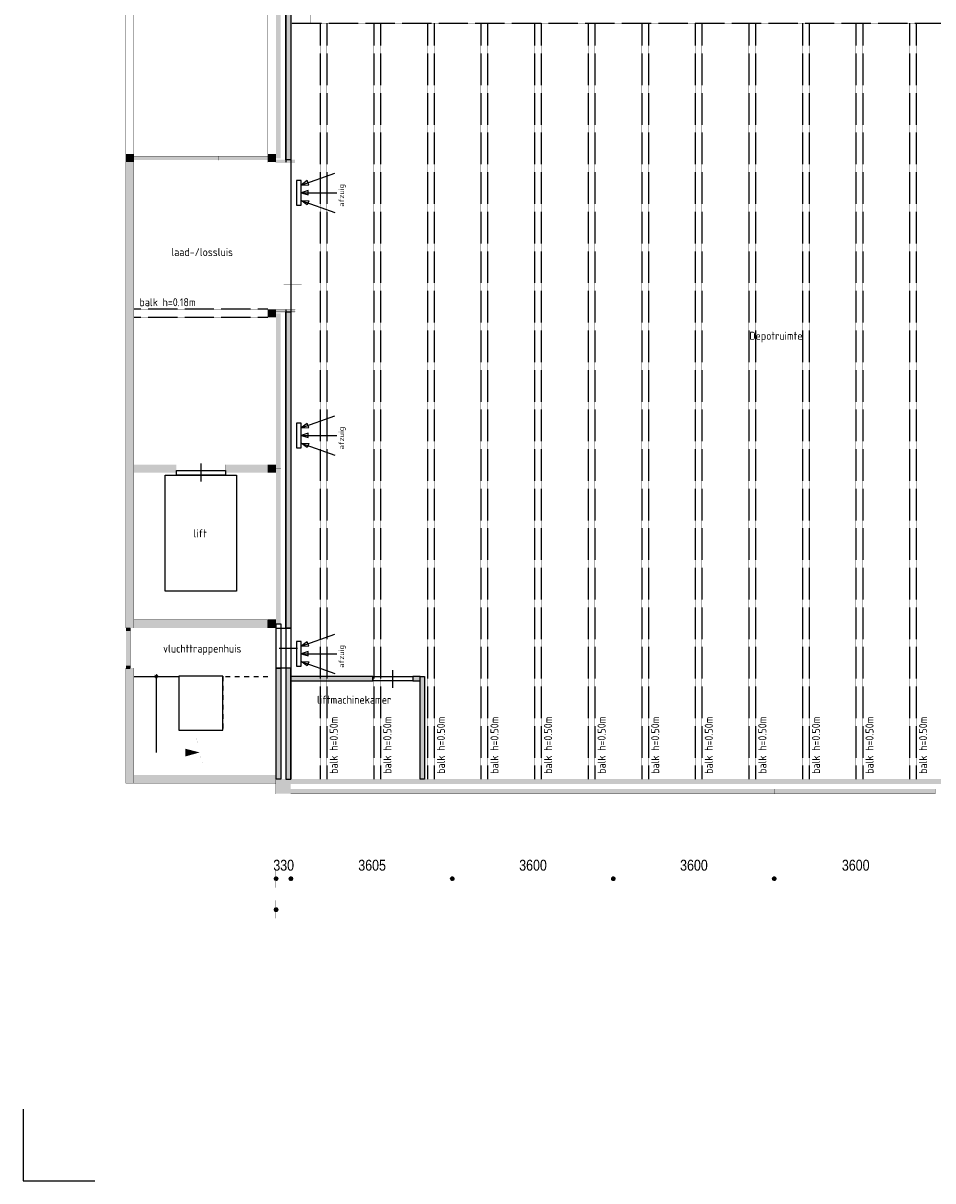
# Model space of a CAD drawing. Header units: millimetres. Extents: x 2 to 82965, y 2 to 46811.
# Tile 1 of 17: x 2 to 20377, y 2 to 25940. Entities that reach past the tile are written whole.
import ezdxf

# ---------------------------------------------------------------- set-up
doc = ezdxf.new("R2010")
doc.units = ezdxf.units.MM
doc.linetypes.add('ACAD_ISO02W100', pattern=[15, 12, -3])
for name, color, linetype in [('balken', 1, 'ACAD_ISO02W100'), ('H', 7, 'Continuous'), ('P', 7, 'Continuous'), ('ruimtebenaming', 1, 'Continuous'), ('T', 7, 'Continuous'), ('ventilatieopening', 3, 'Continuous')]:
    doc.layers.add(name, color=color, linetype=linetype)

# ---------------------------------------------------------------- blocks, each defined once
blk = doc.blocks.new('afzuig')
at = {"layer": 'ventilatieopening'}
for p, q in [((107, 170), (856, 442)), ((107, 0), (904, 0)), ((107, -170), (856, -442))]:
    blk.add_line(p, q, dxfattribs=at)
for points in [[(107, 278), (0, 278), (0, -278), (107, -278)], [(107, 170), (274, 178), (240, 271)], [(107, 0), (266, -49), (266, 49)], [(107, -170), (274, -178), (240, -271)]]:
    blk.add_lwpolyline(points, close=True, dxfattribs=at)
at = {"layer": 'balken', "insert": (946, -312), "char_height": 120, "width": 2608.18, "attachment_point": 1, "rotation": 90}
blk.add_mtext('{\\Fisocp|c0;afzuig}', dxfattribs=at)

msp = doc.modelspace()

# ---------------------------------------------------------------- hatches: boundary and pattern name
for points in [[(5994, 22874), (5883, 22874), (5883, 40352), (5994, 40352)], [(5994, 12386), (5883, 12386), (5883, 19471), (5994, 19471)]]:
    msp.add_hatch(color=256).paths.add_polyline_path(points)
h = msp.add_hatch(color=256)
h.paths.add_polyline_path([(5666, 11490), (5776, 11490), (5776, 9001), (5666, 9001)])
h.paths.add_polyline_path([(5994, 11490), (5883, 11490), (5883, 9004), (5994, 9004)])
h = msp.add_hatch(color=256)
h.paths.add_polyline_path([(5994, 11204), (7832, 11204), (7832, 11304), (5994, 11304)])
h.paths.add_polyline_path([(8894, 11304), (8994, 11304), (8994, 9004), (8894, 9004)])
h.paths.add_polyline_path([(8894, 11304), (8732, 11304), (8732, 11204), (8894, 11204)])
at = {"layer": 'H', "linetype": 'Continuous'}
for points in [[(5662, 26392), (5773, 26392), (5773, 22910), (5662, 22910), (5662, 26392)], [(2302, 23006), (2302, 12389), (2480, 12389), (2480, 23006), (2302, 23006), (2302, 23006)], [(2480, 22828), (2302, 22828), (2302, 23006), (2480, 23006), (2480, 22828), (2480, 22828)], [(2480, 22963), (4380, 22963), (4380, 22871), (2480, 22871), (2480, 22963)], [(4380, 22963), (5483, 22963), (5483, 22871), (4380, 22871), (4380, 22963)], [(5662, 22828), (5483, 22828), (5483, 23006), (5662, 23006), (5662, 22828), (5662, 22828)], [(5662, 22806), (6094, 22806), (6094, 22878), (5662, 22878), (5662, 22806)], [(5483, 19525), (5662, 19525), (5662, 19349), (5483, 19349), (5483, 19525), (5483, 19525)], [(5662, 19457), (6094, 19457), (6094, 19528), (5662, 19528), (5662, 19457)], [(5662, 19442), (5773, 19442), (5773, 15964), (5662, 15964), (5662, 19442)], [(2480, 15868), (3430, 15868), (3430, 16046), (2480, 16046), (2480, 15868), (2480, 15868)], [(5483, 16046), (4533, 16046), (4533, 15868), (5483, 15868), (5483, 16046), (5483, 16046)], [(5483, 16046), (5662, 16046), (5662, 15868), (5483, 15868), (5483, 16046), (5483, 16046)], [(5662, 15964), (5773, 15964), (5773, 12482), (5662, 12482), (5662, 15964)], [(2480, 12389), (5466, 12389), (5466, 12579), (2480, 12579), (2480, 12389), (2480, 12389)], [(5662, 12389), (5662, 12579), (5483, 12579), (5483, 12389), (5662, 12389), (5662, 12389)], [(2302, 12322), (2405, 12322), (2405, 12393), (2302, 12393), (2302, 12322)], [(2302, 12389), (2405, 12389), (2405, 11490), (2302, 11490), (2302, 12389)], [(2302, 11472), (2405, 11472), (2405, 11543), (2302, 11543), (2302, 11472)], [(2480, 8911), (2480, 11490), (2302, 11490), (2302, 8911), (2480, 8911), (2480, 8911)], [(3041, 11304), (2987, 11250), (2934, 11304), (2987, 11358), (3041, 11304), (3041, 11304), (3041, 11304)], [(3837, 10101), (3916, 9786), (3837, 10097), (3837, 10101)], [(3955, 9600), (3634, 9515), (3634, 9683), (3955, 9600), (3955, 9600)], [(3634, 9683), (3959, 9600), (3634, 9683), (3634, 9683)], [(3955, 9600), (3637, 9511), (3634, 9515), (3955, 9600)], [(3930, 9683), (3941, 9651), (3930, 9683), (3930, 9683)], [(3955, 9590), (4037, 9276), (3955, 9586), (3955, 9590)], [(5662, 8911), (2302, 8911), (2302, 9097), (5662, 9097), (5662, 8911), (5662, 8911)], [(4077, 9072), (4087, 9047), (4077, 9072), (4077, 9072)], [(80558, 9004), (5662, 9004), (5662, 8894), (80558, 8894), (80558, 9004), (80558, 9004)], [(5994, 9004), (5662, 9004), (5662, 8676), (5994, 8676), (5994, 9004), (5994, 9004)], [(5994, 8783), (9608, 8783), (9608, 8676), (5994, 8676), (5994, 8783)], [(9608, 8783), (13215, 8783), (13215, 8676), (9608, 8676), (9608, 8783)], [(13215, 8783), (16818, 8783), (16818, 8676), (13215, 8676), (13215, 8783)], [(16818, 8783), (20425, 8783), (20425, 8676), (16818, 8676), (16818, 8783)], [(5723, 6772), (5708, 6733), (5669, 6719), (5626, 6733), (5612, 6772), (5626, 6808), (5669, 6826), (5708, 6808), (5723, 6772), (5723, 6772), (5723, 6772)], [(5723, 6772), (5708, 6733), (5669, 6719), (5626, 6733), (5612, 6772), (5626, 6808), (5669, 6826), (5708, 6808), (5723, 6772), (5723, 6772), (5723, 6772)], [(6055, 6772), (6041, 6733), (5998, 6719), (5958, 6733), (5944, 6772), (5958, 6808), (5998, 6826), (6041, 6808), (6055, 6772), (6055, 6772), (6055, 6772)], [(6055, 6772), (6041, 6733), (5998, 6719), (5958, 6733), (5944, 6772), (5958, 6808), (5998, 6826), (6041, 6808), (6055, 6772), (6055, 6772), (6055, 6772)], [(6055, 6772), (6041, 6733), (5998, 6719), (5958, 6733), (5944, 6772), (5958, 6808), (5998, 6826), (6041, 6808), (6055, 6772), (6055, 6772), (6055, 6772)], [(9672, 6772), (9654, 6733), (9612, 6719), (9576, 6733), (9558, 6772), (9576, 6808), (9612, 6826), (9654, 6808), (9672, 6772), (9672, 6772), (9672, 6772)], [(9672, 6772), (9654, 6733), (9612, 6719), (9576, 6733), (9558, 6772), (9576, 6808), (9612, 6826), (9654, 6808), (9672, 6772), (9672, 6772), (9672, 6772)], [(13275, 6772), (13261, 6733), (13218, 6719), (13179, 6733), (13165, 6772), (13179, 6808), (13218, 6826), (13261, 6808), (13275, 6772), (13275, 6772), (13275, 6772)], [(13275, 6772), (13261, 6733), (13218, 6719), (13179, 6733), (13165, 6772), (13179, 6808), (13218, 6826), (13261, 6808), (13275, 6772), (13275, 6772), (13275, 6772)], [(16882, 6772), (16864, 6733), (16829, 6719), (16786, 6733), (16768, 6772), (16786, 6808), (16829, 6826), (16864, 6808), (16882, 6772), (16882, 6772), (16882, 6772)], [(16882, 6772), (16864, 6733), (16829, 6719), (16786, 6733), (16768, 6772), (16786, 6808), (16829, 6826), (16864, 6808), (16882, 6772), (16882, 6772), (16882, 6772)], [(5723, 6076), (5708, 6037), (5669, 6022), (5626, 6037), (5612, 6076), (5626, 6119), (5669, 6133), (5708, 6119), (5723, 6076), (5723, 6076), (5723, 6076)]]:
    msp.add_hatch(color=256, dxfattribs=at).paths.add_polyline_path(points)

# ---------------------------------------------------------------- linework, layer by layer
msp.add_line((8894, 11304), (8994, 11304))
for points in [[(5994, 22874), (5883, 22874), (5883, 40352), (5994, 40352)], [(5994, 12386), (5883, 12386), (5883, 19471), (5994, 19471)], [(5666, 11490), (5776, 11490), (5776, 9001), (5666, 9001)], [(5994, 11490), (5883, 11490), (5883, 9004), (5994, 9004)], [(4473, 11308), (3487, 11308), (3487, 10101), (4473, 10101)], [(5994, 11204), (7832, 11204), (7832, 11304), (5994, 11304)], [(8894, 11304), (8732, 11304), (8732, 11204), (8894, 11204)], [(8894, 11304), (8994, 11304), (8994, 9004), (8894, 9004)]]:
    msp.add_lwpolyline(points, close=True)
at = {"layer": 'balken', "ltscale": 0.25}
for p, q in [((5994, 25938), (75519, 25938)), ((6655, 25938), (6655, 9004)), ((6805, 25938), (6805, 9004)), ((7855, 25938), (7855, 9004)), ((8005, 25938), (8005, 9004)), ((9055, 25938), (9055, 9004)), ((9205, 25938), (9205, 9004)), ((10255, 25938), (10255, 9004)), ((10405, 25938), (10405, 9004)), ((11455, 25938), (11455, 9004)), ((11605, 25938), (11605, 9004)), ((12655, 25938), (12655, 9004)), ((12805, 25938), (12805, 9004)), ((13855, 25938), (13855, 9004)), ((14005, 25938), (14005, 9004)), ((15055, 25938), (15055, 9004)), ((15205, 25938), (15205, 9004)), ((16255, 25938), (16255, 9004)), ((16405, 25938), (16405, 9004)), ((17455, 25938), (17455, 9004)), ((17605, 25938), (17605, 9004)), ((18655, 25938), (18655, 9004)), ((18805, 25938), (18805, 9004)), ((19855, 25938), (19855, 9004)), ((20005, 25938), (20005, 9004)), ((5483, 19528), (2480, 19528)), ((5483, 19346), (2480, 19346))]:
    msp.add_line(p, q, dxfattribs=at)
at = {"layer": 'P'}
for points in [[(5883, 43786), (5883, 22824)], [(5994, 43786), (5994, 9004)], [(5883, 19525), (5883, 9004)], [(3434, 15918), (4537, 15918), (4537, 15814), (3434, 15814), (3434, 15918)], [(3980, 16075), (3980, 15671)], [(3180, 15814), (4783, 15814), (4783, 13211), (3180, 13211), (3180, 15814)], [(5666, 12482), (5776, 12482), (5776, 9001), (5666, 9001), (5666, 12482)], [(5666, 12386), (5994, 12386), (5994, 11490), (5666, 11490), (5666, 12386)], [(5894, 12386), (5994, 12386), (5994, 11490), (5894, 11490), (5894, 12386)], [(5737, 11940), (6148, 11940)], [(8278, 11047), (8278, 11447)], [(2480, 11304), (3491, 11304)], [(2980, 11308), (2980, 9597)], [(3491, 11308), (3491, 10097)], [(4473, 11308), (4473, 11200)], [(4533, 11304), (4637, 11304)], [(4744, 11304), (4848, 11304)], [(4955, 11304), (5062, 11304)], [(5169, 11304), (5273, 11304)], [(5380, 11304), (5483, 11304)], [(7832, 11204), (7832, 11304), (8732, 11304), (8732, 11204), (7832, 11204)], [(4473, 11093), (4473, 10990)], [(4473, 10883), (4473, 10779)], [(4473, 10668), (4473, 10565)], [(4473, 10458), (4473, 10354)], [(4473, 10247), (4473, 10140)], [(3487, 10101), (3837, 10101)], [(4048, 10101), (4151, 10101)], [(4262, 10101), (4366, 10101)], [(2, 1608), (2, 2)], [(2, 2), (1609, 2)]]:
    msp.add_lwpolyline(points, dxfattribs=at)
at = {"layer": 'P', "const_width": 2.23}
for points in [[(2302, 36830), (2302, 23003)], [(2480, 36830), (2480, 23003)], [(5483, 36830), (5483, 22824)], [(5994, 26838), (6444, 26838), (6444, 25938), (5994, 25938), (5994, 26838)], [(11190, 26838), (11636, 26838), (11636, 25938), (11190, 25938), (11190, 26838)], [(16593, 26838), (17050, 26838), (17050, 25938), (16593, 25938), (16593, 26838)], [(5666, 26388), (5776, 26388), (5776, 22910), (5666, 22910), (5666, 26388)], [(4933, 23117), (4933, 22717)], [(2302, 23006), (2302, 12389)], [(2302, 23006), (2480, 23006)], [(2302, 23006), (2302, 22824)], [(2302, 23006), (2480, 23006)], [(2302, 22828), (2480, 22828)], [(2480, 23006), (2480, 12389)], [(2480, 23006), (2480, 22824)], [(2484, 22960), (4384, 22960), (4384, 22867), (2484, 22867), (2484, 22960)], [(4384, 22960), (5487, 22960), (5487, 22867), (4384, 22867), (4384, 22960)], [(5483, 23006), (5483, 22824)], [(5483, 23006), (5662, 23006)], [(5483, 22828), (5662, 22828)], [(5662, 23006), (5662, 22824)], [(5666, 22910), (5776, 22910), (5776, 22824)], [(5666, 22824), (5666, 22910)], [(5666, 22874), (5994, 22874), (5994, 19471), (5666, 19471), (5666, 19525)], [(5666, 22874), (6098, 22874), (6098, 22824), (5666, 22824), (5666, 22874)], [(5666, 22824), (5666, 22874)], [(5994, 22824), (6098, 22824), (6098, 20628), (5994, 20628), (5994, 22824)], [(5994, 20628), (6098, 20628), (6098, 19525), (5994, 19525), (5994, 20628)], [(5837, 20078), (6241, 20078)], [(5483, 19528), (5662, 19528)], [(5483, 19528), (5483, 19346)], [(5662, 19528), (5662, 19346)], [(5666, 19525), (6098, 19525), (6098, 19471), (5666, 19471), (5666, 19525)], [(5776, 19525), (5776, 19439), (5666, 19439), (5666, 19525)], [(5483, 19349), (5662, 19349)], [(5666, 19439), (5776, 19439), (5776, 15961), (5666, 15961), (5666, 19439)], [(2480, 16050), (2480, 15868)], [(2480, 16046), (3430, 16046)], [(2480, 15868), (3430, 15868)], [(3430, 16050), (3430, 15868)], [(4533, 16050), (4533, 15868)], [(4533, 16046), (5483, 16046)], [(4533, 15868), (5483, 15868)], [(5483, 16050), (5483, 15868)], [(5483, 16050), (5483, 15868)], [(5483, 16046), (5662, 16046)], [(5483, 15868), (5662, 15868)], [(5662, 16050), (5662, 15868)], [(5666, 15961), (5776, 15961), (5776, 12482), (5666, 12482), (5666, 15961)], [(2480, 12579), (5469, 12579)], [(2480, 12579), (2480, 12389)], [(5466, 12579), (5466, 12389)], [(5483, 12579), (5662, 12579)], [(5483, 12579), (5483, 12389)], [(5662, 12579), (5662, 12389)], [(2302, 12389), (2480, 12389)], [(2305, 12386), (2405, 12386), (2405, 11490), (2305, 11490), (2305, 12386)], [(2305, 12386), (2405, 12386), (2405, 12336), (2305, 12336), (2305, 12386)], [(2352, 12339), (2352, 11540)], [(2480, 12389), (5469, 12389)], [(5483, 12389), (5662, 12389)], [(2148, 11940), (2559, 11940)], [(2302, 11493), (2302, 8911)], [(2302, 11490), (2480, 11490)], [(2305, 11540), (2405, 11540), (2405, 11490), (2305, 11490), (2305, 11540)], [(2480, 11493), (2480, 8911)], [(3034, 11300), (3030, 11282), (3019, 11265), (3001, 11254), (2984, 11250), (2962, 11254), (2948, 11265), (2937, 11282), (2934, 11300), (2937, 11322), (2948, 11336), (2962, 11347), (2984, 11354), (3001, 11347), (3019, 11336), (3030, 11322), (3034, 11300), (3034, 11300), (3034, 11300)], [(3837, 10101), (3941, 10101)], [(2980, 9600), (3652, 9600)], [(3634, 9686), (3634, 9511)], [(2302, 9101), (2302, 8911)], [(2302, 9097), (5662, 9097)], [(4058, 9176), (4058, 9140)], [(5662, 9101), (5662, 8911)], [(2302, 8911), (2480, 8911)], [(2302, 8911), (5662, 8911)], [(5662, 9008), (5662, 8894)], [(5662, 9008), (5662, 8672)], [(5662, 9004), (80558, 9004)], [(5662, 9004), (5994, 9004)], [(5662, 8894), (80558, 8894)], [(5880, 9004), (5994, 9004)], [(5994, 9008), (5994, 8672)], [(6994, 9004), (7098, 9004)], [(11304, 9004), (11408, 9004)], [(5662, 8676), (5994, 8676)], [(5994, 8783), (9612, 8783), (9612, 8672), (5994, 8672), (5994, 8783)], [(9612, 8783), (13215, 8783), (13215, 8672), (9612, 8672), (9612, 8783)], [(13215, 8783), (16822, 8783), (16822, 8672), (13215, 8672), (13215, 8783)], [(16822, 8783), (20428, 8783), (20428, 8672), (16822, 8672), (16822, 8783)], [(5716, 6772), (5712, 6751), (5701, 6733), (5683, 6722), (5666, 6719), (5644, 6722), (5630, 6733), (5619, 6751), (5616, 6772), (5619, 6790), (5630, 6804), (5644, 6819), (5666, 6822), (5683, 6819), (5701, 6804), (5712, 6790), (5716, 6772), (5716, 6772), (5716, 6772)], [(5716, 6772), (5712, 6751), (5701, 6733), (5683, 6722), (5666, 6719), (5644, 6722), (5630, 6733), (5619, 6751), (5616, 6772), (5619, 6790), (5630, 6804), (5644, 6819), (5666, 6822), (5683, 6819), (5701, 6804), (5712, 6790), (5716, 6772), (5716, 6772), (5716, 6772)], [(5662, 6969), (5662, 6569)], [(5662, 6969), (5662, 6569)], [(5712, 6772), (5944, 6772)], [(5712, 6772), (5944, 6772)], [(6048, 6772), (6044, 6751), (6033, 6733), (6016, 6722), (5998, 6719), (5976, 6722), (5962, 6733), (5948, 6751), (5944, 6772), (5948, 6790), (5962, 6804), (5976, 6819), (5998, 6822), (6016, 6819), (6033, 6804), (6044, 6790), (6048, 6772), (6048, 6772), (6048, 6772)], [(6048, 6772), (6044, 6751), (6033, 6733), (6016, 6722), (5998, 6719), (5976, 6722), (5962, 6733), (5948, 6751), (5944, 6772), (5948, 6790), (5962, 6804), (5976, 6819), (5998, 6822), (6016, 6819), (6033, 6804), (6044, 6790), (6048, 6772), (6048, 6772), (6048, 6772)], [(6048, 6772), (6044, 6751), (6033, 6733), (6016, 6722), (5998, 6719), (5976, 6722), (5962, 6733), (5948, 6751), (5944, 6772), (5948, 6790), (5962, 6804), (5976, 6819), (5998, 6822), (6016, 6819), (6033, 6804), (6044, 6790), (6048, 6772), (6048, 6772), (6048, 6772)], [(5994, 6969), (5994, 6569)], [(5994, 6969), (5994, 6569)], [(5994, 6969), (5994, 6569)], [(6044, 6772), (9558, 6772)], [(9662, 6772), (9658, 6751), (9647, 6733), (9629, 6722), (9612, 6719), (9590, 6722), (9576, 6733), (9565, 6751), (9558, 6772), (9565, 6790), (9576, 6804), (9590, 6819), (9612, 6822), (9629, 6819), (9647, 6804), (9658, 6790), (9662, 6772), (9662, 6772), (9662, 6772)], [(9662, 6772), (9658, 6751), (9647, 6733), (9629, 6722), (9612, 6719), (9590, 6722), (9576, 6733), (9565, 6751), (9558, 6772), (9565, 6790), (9576, 6804), (9590, 6819), (9612, 6822), (9629, 6819), (9647, 6804), (9658, 6790), (9662, 6772), (9662, 6772), (9662, 6772)], [(9608, 6969), (9608, 6569)], [(9608, 6969), (9608, 6569)], [(9658, 6772), (13165, 6772)], [(13268, 6772), (13265, 6751), (13254, 6733), (13236, 6722), (13215, 6719), (13197, 6722), (13179, 6733), (13168, 6751), (13165, 6772), (13168, 6790), (13179, 6804), (13197, 6819), (13215, 6822), (13236, 6819), (13254, 6804), (13265, 6790), (13268, 6772), (13268, 6772), (13268, 6772)], [(13268, 6772), (13265, 6751), (13254, 6733), (13236, 6722), (13215, 6719), (13197, 6722), (13179, 6733), (13168, 6751), (13165, 6772), (13168, 6790), (13179, 6804), (13197, 6819), (13215, 6822), (13236, 6819), (13254, 6804), (13265, 6790), (13268, 6772), (13268, 6772), (13268, 6772)], [(13215, 6969), (13215, 6569)], [(13215, 6969), (13215, 6569)], [(13261, 6772), (16768, 6772)], [(16875, 6772), (16868, 6751), (16857, 6733), (16843, 6722), (16822, 6719), (16804, 6722), (16786, 6733), (16775, 6751), (16772, 6772), (16775, 6790), (16786, 6804), (16804, 6819), (16822, 6822), (16843, 6819), (16857, 6804), (16868, 6790), (16875, 6772), (16875, 6772), (16875, 6772)], [(16875, 6772), (16868, 6751), (16857, 6733), (16843, 6722), (16822, 6719), (16804, 6722), (16786, 6733), (16775, 6751), (16772, 6772), (16775, 6790), (16786, 6804), (16804, 6819), (16822, 6822), (16843, 6819), (16857, 6804), (16868, 6790), (16875, 6772), (16875, 6772), (16875, 6772)], [(16818, 6969), (16818, 6569)], [(16818, 6969), (16818, 6569)], [(16868, 6772), (20375, 6772)], [(5662, 6283), (5662, 5883)], [(5716, 6076), (5712, 6055), (5701, 6040), (5683, 6029), (5666, 6022), (5644, 6029), (5630, 6040), (5619, 6055), (5616, 6076), (5619, 6094), (5630, 6112), (5644, 6122), (5666, 6126), (5683, 6122), (5701, 6112), (5712, 6094), (5716, 6076), (5716, 6076), (5716, 6076)], [(5712, 6079), (80840, 6079)]]:
    msp.add_lwpolyline(points, dxfattribs=at)

# ---------------------------------------------------------------- block references
at = {"layer": 'ventilatieopening'}
for p in [(6123, 22140), (6123, 16702), (6123, 11810)]:
    msp.add_blockref('afzuig', p, dxfattribs=at)

# ---------------------------------------------------------------- texts
at = {"layer": 'balken', "insert": (2608, 19778), "char_height": 180, "width": 2502.44, "attachment_point": 1}
msp.add_mtext('{\\Fisocp|c0;balk h=0.18m}', dxfattribs=at)
at = {"layer": 'balken', "char_height": 180, "width": 2608.18, "attachment_point": 1, "rotation": 90}
for insert in [(6868, 9120), (8068, 9120), (9268, 9120), (10468, 9120), (11668, 9120), (12868, 9120), (14068, 9120), (15268, 9120), (16468, 9120), (17668, 9120), (18868, 9120), (20068, 9120)]:
    msp.add_mtext('{\\Fisocp|c0;balk h=0.50m}', dxfattribs=dict(at, insert=insert))
at = {"layer": 'ruimtebenaming', "char_height": 180, "width": 2608.18, "attachment_point": 2}
for s, insert in [('{\\Fisocp|c0;laad-/lossluis}', (4012, 20901)), ('{\\Fisocp|c0;Depotruimte}', (16864, 19025)), ('{\\Fisocp|c0;lift}', (3967, 14599)), ('{\\Fisocp|c0;vluchttrappenhuis}', (4013, 12018)), ('{\\Fisocp|c0;liftmachinekamer}', (7416, 10872))]:
    msp.add_mtext(s, dxfattribs=dict(at, insert=insert))
at = {"layer": 'T', "char_height": 242.94, "attachment_point": 1}
for s, insert in [('{\\fArial Narrow|b0|i0|c0|p18;330}', (5605, 7195)), ('{\\fArial Narrow|b0|i0|c0|p18;3605}', (7508, 7195)), ('{\\fArial Narrow|b0|i0|c0|p18;3600}', (11112, 7195)), ('{\\fArial Narrow|b0|i0|c0|p18;3600}', (14716, 7195)), ('{\\fArial Narrow|b0|i0|c0|p18;3600}', (18340, 7195))]:
    msp.add_mtext(s, dxfattribs=dict(at, insert=insert))

doc.saveas('drawing.dxf')
